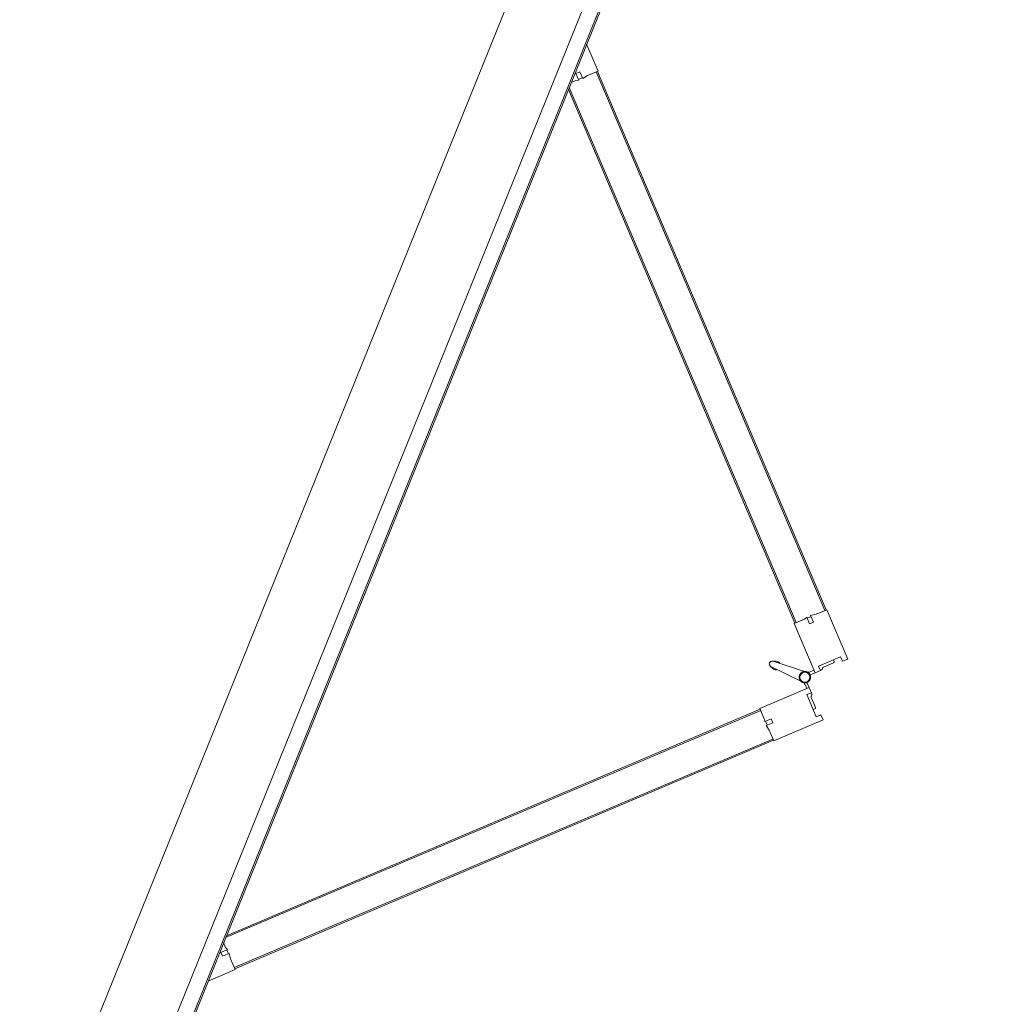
# Model space of a CAD drawing. Header units: millimetres. Extents: x 1512 to 2105, y 794 to 1149.
# Tile 181 of 256: x 1760.53 to 1761.91, y 1098.88 to 1100.27. Entities that reach past the tile are written whole.
import ezdxf

# ---------------------------------------------------------------- set-up
doc = ezdxf.new("R2010")
doc.units = ezdxf.units.MM
doc.layers.add('A-DOOR', color=31, linetype='Continuous', lineweight=9)

# ---------------------------------------------------------------- blocks, each defined once
blk = doc.blocks.new('5-panel_Bi-fold_external_door_10806 - Type 1-V8-اول')
at = {"layer": 'A-DOOR'}
for p, q in [((-0.1205, 0.7449), (-0.1742, 0.6912)), ((-0.1148, 0.7393), (-0.1205, 0.7449)), ((-0.0274, 0.7449), (-0.033, 0.7393)), ((0.0264, 0.6912), (-0.0274, 0.7449)), ((-0.1198, 0.7343), (-0.1148, 0.7393)), ((-0.0957, 0.7103), (-0.1198, 0.7343)), ((-0.1103, 0.7284), (-0.112, 0.7266)), ((-0.1103, 0.7284), (-0.112, 0.7266)), ((-0.1103, 0.7284), (-0.112, 0.7266)), ((-0.097, 0.7173), (-0.1081, 0.7284)), ((-0.0281, 0.7343), (-0.0521, 0.7103)), ((-0.0397, 0.7284), (-0.0508, 0.7173)), ((-0.0358, 0.7266), (-0.0376, 0.7284)), ((-0.0358, 0.7266), (-0.0376, 0.7284)), ((-0.0358, 0.7266), (-0.0376, 0.7284)), ((-0.033, 0.7393), (-0.0281, 0.7343)), ((-0.0908, 0.7153), (-0.0957, 0.7103)), ((-0.0909, 0.7151), (-0.0924, 0.7165)), ((-0.0851, 0.7096), (-0.0908, 0.7153)), ((-0.0571, 0.7153), (-0.0627, 0.7096)), ((-0.0521, 0.7103), (-0.0571, 0.7153)), ((-0.0554, 0.7165), (-0.0569, 0.7151)), ((-0.1389, 0.6558), (-0.0851, 0.7096)), ((-0.0879, 0.7068), (-0.0837, 0.7025)), ((-0.0797, 0.7039), (-0.0853, 0.7094)), ((-0.0625, 0.7094), (-0.0681, 0.7039)), ((-0.0674, 0.7031), (-0.0676, 0.7033)), ((-0.0674, 0.7031), (-0.0676, 0.7033)), ((-0.0674, 0.7031), (-0.0676, 0.7033)), ((-0.0674, 0.7031), (-0.0676, 0.7033)), ((-0.0674, 0.7031), (-0.0676, 0.7033)), ((-0.0674, 0.7031), (-0.0676, 0.7033)), ((-0.0674, 0.7031), (-0.0676, 0.7033)), ((-0.0674, 0.7031), (-0.0676, 0.7033)), ((-0.0674, 0.7031), (-0.0676, 0.7033)), ((-0.0642, 0.7025), (-0.0599, 0.7068)), ((-0.0627, 0.7096), (-0.009, 0.6558)), ((-0.7598, 0.1042), (-0.1735, 0.6905)), ((-0.7584, 0.1027), (-0.1721, 0.6891)), ((-0.1742, 0.6912), (-0.1627, 0.6797)), ((-0.1735, 0.6905), (-0.1721, 0.6891)), ((-0.0812, 0.695), (-0.0779, 0.648)), ((-0.0699, 0.648), (-0.0666, 0.695)), ((0.0148, 0.6797), (0.0264, 0.6912)), ((0.0243, 0.6891), (0.0257, 0.6905)), ((0.0243, 0.6891), (0.6106, 0.1027)), ((0.0257, 0.6905), (0.612, 0.1042)), ((-0.1627, 0.6797), (-0.158, 0.6731)), ((-0.158, 0.6731), (-0.1507, 0.6804)), ((-0.1571, 0.6741), (-0.1528, 0.6698)), ((-0.1464, 0.6762), (-0.1536, 0.6691)), ((-0.1507, 0.6804), (-0.1464, 0.6762)), ((-0.0014, 0.6762), (0.0029, 0.6804)), ((0.0057, 0.6691), (-0.0014, 0.6762)), ((0.0029, 0.6804), (0.0102, 0.6731)), ((0.005, 0.6698), (0.0092, 0.6741)), ((0.0102, 0.6731), (0.0148, 0.6797)), ((-0.7235, 0.0755), (-0.141, 0.658)), ((-0.7207, 0.0755), (-0.1396, 0.6566)), ((-0.1536, 0.6691), (-0.15, 0.667)), ((-0.15, 0.667), (-0.1389, 0.6558)), ((-0.141, 0.658), (-0.1396, 0.6566)), ((-0.009, 0.6558), (0.0022, 0.667)), ((-0.0083, 0.6566), (-0.0069, 0.658)), ((-0.0083, 0.6566), (0.5728, 0.0755)), ((-0.0069, 0.658), (0.5757, 0.0755)), ((0.0022, 0.667), (0.0057, 0.6691)), ((-0.0796, 0.6523), (-0.0777, 0.647)), ((-0.0796, 0.6523), (-0.0779, 0.648)), ((-0.0777, 0.647), (-0.0796, 0.6523)), ((-0.0777, 0.647), (-0.0779, 0.648)), ((-0.0701, 0.647), (-0.0683, 0.6523)), ((-0.0683, 0.6523), (-0.0701, 0.647)), ((-0.0701, 0.647), (-0.07, 0.6474)), ((-0.0683, 0.6523), (-0.0699, 0.648)), ((-0.7605, 0.1049), (-0.7899, 0.0755)), ((-0.749, 0.0933), (-0.7605, 0.1049)), ((-0.7584, 0.1027), (-0.7598, 0.1042)), ((0.6127, 0.1049), (0.6012, 0.0933)), ((0.612, 0.1042), (0.6106, 0.1027)), ((0.6421, 0.0755), (0.6127, 0.1049)), ((-0.7498, 0.0814), (-0.7424, 0.0887)), ((-0.7424, 0.0887), (-0.749, 0.0933)), ((-0.7384, 0.0842), (-0.7455, 0.0771)), ((-0.7391, 0.0835), (-0.7434, 0.0877)), ((-0.7363, 0.0807), (-0.7384, 0.0842)), ((0.5906, 0.0842), (0.5885, 0.0807)), ((0.5977, 0.0771), (0.5906, 0.0842)), ((0.5956, 0.0877), (0.5913, 0.0835)), ((0.6012, 0.0933), (0.5946, 0.0887)), ((0.5946, 0.0887), (0.6019, 0.0814)), ((2.581, 0.0759), (-2.331, 0.0759)), ((2.581, 0.0737), (-2.331, 0.0737)), ((-0.7455, 0.0771), (-0.7498, 0.0814)), ((-0.7311, 0.0755), (-0.7363, 0.0807)), ((0.5885, 0.0807), (0.5833, 0.0755)), ((0.6019, 0.0814), (0.5977, 0.0771)), ((-2.331, 0.0516), (2.581, 0.0516)), ((-2.331, -0.05), (2.581, -0.05))]:
    blk.add_line(p, q, dxfattribs=at)
at = {"layer": 'A-DOOR', "flags": 128}
for points in [[(-0.0739, 0.7063), (-0.0742, 0.7063), (-0.0746, 0.7063), (-0.0749, 0.7063), (-0.0752, 0.7062), (-0.0755, 0.7062), (-0.0758, 0.7061), (-0.0761, 0.706), (-0.0764, 0.7059), (-0.0767, 0.7058), (-0.077, 0.7057), (-0.0773, 0.7056), (-0.0776, 0.7054), (-0.0779, 0.7053), (-0.0782, 0.7051), (-0.0784, 0.7049), (-0.0787, 0.7048), (-0.0789, 0.7046), (-0.0792, 0.7044), (-0.0794, 0.7041), (-0.0797, 0.7039), (-0.0799, 0.7037), (-0.0801, 0.7034), (-0.0803, 0.7032), (-0.0805, 0.7029), (-0.0806, 0.7027), (-0.0808, 0.7024), (-0.081, 0.7021), (-0.0811, 0.7018), (-0.0812, 0.7015), (-0.0814, 0.7012), (-0.0815, 0.7009), (-0.0816, 0.7006), (-0.0817, 0.7003), (-0.0817, 0.7), (-0.0818, 0.6997), (-0.0818, 0.6994), (-0.0819, 0.6991), (-0.0819, 0.6987), (-0.0819, 0.6984), (-0.0819, 0.6981), (-0.0819, 0.6978), (-0.0819, 0.6975), (-0.0818, 0.6972), (-0.0818, 0.6968), (-0.0817, 0.6965), (-0.0816, 0.6962), (-0.0815, 0.6959), (-0.0814, 0.6956), (-0.0813, 0.6953), (-0.0812, 0.695), (-0.0811, 0.6947), (-0.0809, 0.6944), (-0.0807, 0.6942), (-0.0806, 0.6939), (-0.0804, 0.6936), (-0.0802, 0.6934), (-0.08, 0.6931), (-0.0798, 0.6929), (-0.0796, 0.6927), (-0.0793, 0.6924), (-0.0791, 0.6922), (-0.0788, 0.692), (-0.0786, 0.6918), (-0.0783, 0.6917), (-0.078, 0.6915), (-0.0778, 0.6913), (-0.0775, 0.6912), (-0.0772, 0.691)], [(-0.0739, 0.7063), (-0.0742, 0.7063), (-0.0746, 0.7063), (-0.0749, 0.7063), (-0.0752, 0.7062), (-0.0755, 0.7062), (-0.0758, 0.7061), (-0.0761, 0.706), (-0.0764, 0.7059), (-0.0767, 0.7058), (-0.077, 0.7057), (-0.0773, 0.7056), (-0.0776, 0.7054), (-0.0779, 0.7053), (-0.0782, 0.7051), (-0.0784, 0.7049), (-0.0787, 0.7048), (-0.0789, 0.7046), (-0.0792, 0.7044), (-0.0794, 0.7041), (-0.0797, 0.7039), (-0.0799, 0.7037), (-0.0801, 0.7034), (-0.0803, 0.7032), (-0.0805, 0.7029), (-0.0806, 0.7027), (-0.0808, 0.7024), (-0.081, 0.7021), (-0.0811, 0.7018), (-0.0812, 0.7015), (-0.0814, 0.7012), (-0.0815, 0.7009), (-0.0816, 0.7006), (-0.0817, 0.7003), (-0.0817, 0.7), (-0.0818, 0.6997), (-0.0818, 0.6994), (-0.0819, 0.6991), (-0.0819, 0.6987), (-0.0819, 0.6984), (-0.0819, 0.6981), (-0.0819, 0.6978), (-0.0819, 0.6975), (-0.0818, 0.6972), (-0.0818, 0.6968), (-0.0817, 0.6965), (-0.0816, 0.6962), (-0.0815, 0.6959), (-0.0814, 0.6956), (-0.0813, 0.6953), (-0.0812, 0.695), (-0.0811, 0.6947), (-0.0809, 0.6944), (-0.0807, 0.6942), (-0.0806, 0.6939), (-0.0804, 0.6936), (-0.0802, 0.6934), (-0.08, 0.6931), (-0.0798, 0.6929), (-0.0796, 0.6927), (-0.0793, 0.6924), (-0.0791, 0.6922), (-0.0788, 0.692), (-0.0786, 0.6918), (-0.0783, 0.6917), (-0.078, 0.6915), (-0.0778, 0.6913), (-0.0775, 0.6912), (-0.0772, 0.691), (-0.0769, 0.6909), (-0.0766, 0.6908), (-0.0763, 0.6907), (-0.076, 0.6906), (-0.0757, 0.6905), (-0.0754, 0.6905), (-0.075, 0.6904), (-0.0747, 0.6904), (-0.0744, 0.6904), (-0.0741, 0.6903), (-0.0739, 0.6903)], [(-0.0739, 0.7063), (-0.0742, 0.7063), (-0.0746, 0.7063), (-0.0749, 0.7063), (-0.0752, 0.7062), (-0.0755, 0.7062), (-0.0758, 0.7061), (-0.0761, 0.706), (-0.0764, 0.7059), (-0.0767, 0.7058), (-0.077, 0.7057), (-0.0773, 0.7056), (-0.0776, 0.7054), (-0.0779, 0.7053), (-0.0782, 0.7051), (-0.0784, 0.7049), (-0.0787, 0.7048), (-0.0789, 0.7046), (-0.0792, 0.7044), (-0.0794, 0.7041), (-0.0797, 0.7039), (-0.0799, 0.7037), (-0.0801, 0.7034), (-0.0803, 0.7032), (-0.0805, 0.7029), (-0.0806, 0.7027), (-0.0808, 0.7024), (-0.081, 0.7021), (-0.0811, 0.7018), (-0.0812, 0.7015), (-0.0814, 0.7012), (-0.0815, 0.7009), (-0.0816, 0.7006), (-0.0817, 0.7003), (-0.0817, 0.7), (-0.0818, 0.6997), (-0.0818, 0.6994), (-0.0819, 0.6991), (-0.0819, 0.6987), (-0.0819, 0.6984), (-0.0819, 0.6981), (-0.0819, 0.6978), (-0.0819, 0.6975), (-0.0818, 0.6972), (-0.0818, 0.6968), (-0.0817, 0.6965), (-0.0816, 0.6962), (-0.0815, 0.6959), (-0.0814, 0.6956), (-0.0813, 0.6953), (-0.0812, 0.695), (-0.0811, 0.6947), (-0.0809, 0.6944), (-0.0807, 0.6942), (-0.0806, 0.6939), (-0.0804, 0.6936), (-0.0802, 0.6934), (-0.08, 0.6931), (-0.0798, 0.6929), (-0.0796, 0.6927), (-0.0793, 0.6924), (-0.0791, 0.6922), (-0.0788, 0.692), (-0.0786, 0.6918), (-0.0783, 0.6917), (-0.078, 0.6915), (-0.0778, 0.6913), (-0.0775, 0.6912), (-0.0772, 0.691)], [(-0.0739, 0.7063), (-0.0742, 0.7063), (-0.0746, 0.7063), (-0.0749, 0.7063), (-0.0752, 0.7062), (-0.0755, 0.7062), (-0.0758, 0.7061), (-0.0761, 0.706), (-0.0764, 0.7059), (-0.0767, 0.7058), (-0.077, 0.7057), (-0.0773, 0.7056), (-0.0776, 0.7054), (-0.0779, 0.7053), (-0.0782, 0.7051), (-0.0784, 0.7049), (-0.0787, 0.7048), (-0.0789, 0.7046), (-0.0792, 0.7044), (-0.0794, 0.7041), (-0.0797, 0.7039), (-0.0799, 0.7037), (-0.0801, 0.7034), (-0.0803, 0.7032), (-0.0805, 0.7029), (-0.0806, 0.7027), (-0.0808, 0.7024), (-0.081, 0.7021), (-0.0811, 0.7018), (-0.0812, 0.7015), (-0.0814, 0.7012), (-0.0815, 0.7009), (-0.0816, 0.7006), (-0.0817, 0.7003), (-0.0817, 0.7), (-0.0818, 0.6997), (-0.0818, 0.6994), (-0.0819, 0.6991), (-0.0819, 0.6987), (-0.0819, 0.6984), (-0.0819, 0.6981), (-0.0819, 0.6978), (-0.0819, 0.6975), (-0.0818, 0.6972), (-0.0818, 0.6968), (-0.0817, 0.6965), (-0.0816, 0.6962), (-0.0815, 0.6959), (-0.0814, 0.6956), (-0.0813, 0.6953), (-0.0812, 0.695), (-0.0811, 0.6947), (-0.0809, 0.6944), (-0.0807, 0.6942), (-0.0806, 0.6939), (-0.0804, 0.6936), (-0.0802, 0.6934), (-0.08, 0.6931), (-0.0798, 0.6929), (-0.0796, 0.6927), (-0.0793, 0.6924), (-0.0791, 0.6922), (-0.0788, 0.692), (-0.0786, 0.6918), (-0.0783, 0.6917), (-0.078, 0.6915), (-0.0778, 0.6913), (-0.0775, 0.6912), (-0.0772, 0.691)], [(-0.0739, 0.7063), (-0.0742, 0.7063), (-0.0746, 0.7063), (-0.0749, 0.7063), (-0.0752, 0.7062), (-0.0755, 0.7062), (-0.0758, 0.7061), (-0.0761, 0.706), (-0.0764, 0.7059), (-0.0767, 0.7058), (-0.077, 0.7057), (-0.0773, 0.7056), (-0.0776, 0.7054), (-0.0779, 0.7053), (-0.0782, 0.7051), (-0.0784, 0.7049), (-0.0787, 0.7048), (-0.0789, 0.7046), (-0.0792, 0.7044), (-0.0794, 0.7041), (-0.0797, 0.7039), (-0.0799, 0.7037), (-0.0801, 0.7034), (-0.0803, 0.7032), (-0.0805, 0.7029), (-0.0806, 0.7027), (-0.0808, 0.7024), (-0.081, 0.7021), (-0.0811, 0.7018), (-0.0812, 0.7015), (-0.0814, 0.7012), (-0.0815, 0.7009), (-0.0816, 0.7006), (-0.0817, 0.7003), (-0.0817, 0.7), (-0.0818, 0.6997), (-0.0818, 0.6994), (-0.0819, 0.6991), (-0.0819, 0.6987), (-0.0819, 0.6984), (-0.0819, 0.6981), (-0.0819, 0.6978), (-0.0819, 0.6975), (-0.0818, 0.6972), (-0.0818, 0.6968), (-0.0817, 0.6965), (-0.0816, 0.6962), (-0.0815, 0.6959), (-0.0814, 0.6956), (-0.0813, 0.6953), (-0.0812, 0.695), (-0.0811, 0.6947), (-0.0809, 0.6944), (-0.0807, 0.6942), (-0.0806, 0.6939), (-0.0804, 0.6936), (-0.0802, 0.6934), (-0.08, 0.6931), (-0.0798, 0.6929), (-0.0796, 0.6927), (-0.0793, 0.6924), (-0.0791, 0.6922), (-0.0788, 0.692), (-0.0786, 0.6918), (-0.0783, 0.6917), (-0.078, 0.6915), (-0.0778, 0.6913), (-0.0775, 0.6912), (-0.0772, 0.691)], [(-0.0808, 0.7024), (-0.081, 0.7021), (-0.0811, 0.7018), (-0.0812, 0.7015), (-0.0814, 0.7012), (-0.0815, 0.7009), (-0.0816, 0.7006), (-0.0817, 0.7003), (-0.0817, 0.7), (-0.0818, 0.6997), (-0.0818, 0.6994), (-0.0819, 0.6991), (-0.0819, 0.6987), (-0.0819, 0.6984), (-0.0819, 0.6981), (-0.0819, 0.6978), (-0.0819, 0.6975), (-0.0818, 0.6972), (-0.0818, 0.6968), (-0.0817, 0.6965), (-0.0816, 0.6962), (-0.0815, 0.6959), (-0.0814, 0.6956), (-0.0813, 0.6953)], [(-0.081, 0.7021), (-0.0811, 0.7018), (-0.0812, 0.7015), (-0.0814, 0.7012), (-0.0815, 0.7009), (-0.0816, 0.7006), (-0.0817, 0.7003), (-0.0817, 0.7), (-0.0818, 0.6997), (-0.0818, 0.6994), (-0.0819, 0.6991), (-0.0819, 0.6987), (-0.0819, 0.6984), (-0.0819, 0.6981), (-0.0819, 0.6978), (-0.0819, 0.6975), (-0.0818, 0.6972), (-0.0818, 0.6968), (-0.0817, 0.6965), (-0.0816, 0.6962), (-0.0815, 0.6959), (-0.0814, 0.6956), (-0.0813, 0.6953)], [(-0.081, 0.7021), (-0.0811, 0.7018), (-0.0812, 0.7015), (-0.0814, 0.7012), (-0.0815, 0.7009), (-0.0816, 0.7006), (-0.0817, 0.7003), (-0.0817, 0.7), (-0.0818, 0.6997), (-0.0818, 0.6994), (-0.0819, 0.6991), (-0.0819, 0.6987), (-0.0819, 0.6984), (-0.0819, 0.6981), (-0.0819, 0.6978), (-0.0819, 0.6975), (-0.0818, 0.6972), (-0.0818, 0.6968), (-0.0817, 0.6965), (-0.0816, 0.6962), (-0.0815, 0.6959), (-0.0814, 0.6956), (-0.0813, 0.6953)], [(-0.081, 0.7021), (-0.0811, 0.7018), (-0.0812, 0.7015), (-0.0814, 0.7012), (-0.0815, 0.7009), (-0.0816, 0.7006), (-0.0817, 0.7003), (-0.0817, 0.7), (-0.0818, 0.6997), (-0.0818, 0.6994), (-0.0819, 0.6991), (-0.0819, 0.6987), (-0.0819, 0.6984), (-0.0819, 0.6981), (-0.0819, 0.6978), (-0.0819, 0.6975), (-0.0818, 0.6972), (-0.0818, 0.6968), (-0.0817, 0.6965), (-0.0816, 0.6962), (-0.0815, 0.6959), (-0.0814, 0.6956), (-0.0813, 0.6953)], [(-0.081, 0.7021), (-0.0811, 0.7018), (-0.0812, 0.7015), (-0.0814, 0.7012), (-0.0815, 0.7009), (-0.0816, 0.7006), (-0.0817, 0.7003), (-0.0817, 0.7), (-0.0818, 0.6997), (-0.0818, 0.6994), (-0.0819, 0.6991), (-0.0819, 0.6987), (-0.0819, 0.6984), (-0.0819, 0.6981), (-0.0819, 0.6978), (-0.0819, 0.6975), (-0.0818, 0.6972), (-0.0818, 0.6968), (-0.0817, 0.6965), (-0.0816, 0.6962), (-0.0815, 0.6959), (-0.0814, 0.6956), (-0.0813, 0.6953)], [(-0.081, 0.7021), (-0.0811, 0.7018), (-0.0812, 0.7015), (-0.0814, 0.7012), (-0.0815, 0.7009), (-0.0816, 0.7006), (-0.0817, 0.7003), (-0.0817, 0.7), (-0.0818, 0.6997), (-0.0818, 0.6994), (-0.0819, 0.6991), (-0.0819, 0.6987), (-0.0819, 0.6984), (-0.0819, 0.6981), (-0.0819, 0.6978), (-0.0819, 0.6975), (-0.0818, 0.6972), (-0.0818, 0.6968), (-0.0817, 0.6965), (-0.0816, 0.6962), (-0.0815, 0.6959), (-0.0814, 0.6956), (-0.0813, 0.6953)], [(-0.081, 0.7021), (-0.0811, 0.7018), (-0.0812, 0.7015), (-0.0814, 0.7012), (-0.0815, 0.7009), (-0.0816, 0.7006), (-0.0817, 0.7003), (-0.0817, 0.7), (-0.0818, 0.6997), (-0.0818, 0.6994), (-0.0819, 0.6991), (-0.0819, 0.6987), (-0.0819, 0.6984), (-0.0819, 0.6981), (-0.0819, 0.6978), (-0.0819, 0.6975), (-0.0818, 0.6972), (-0.0818, 0.6968), (-0.0817, 0.6965), (-0.0816, 0.6962), (-0.0815, 0.6959), (-0.0814, 0.6956), (-0.0813, 0.6953)], [(-0.081, 0.7021), (-0.0811, 0.7018), (-0.0812, 0.7015), (-0.0814, 0.7012), (-0.0815, 0.7009), (-0.0816, 0.7006), (-0.0817, 0.7003), (-0.0817, 0.7), (-0.0818, 0.6997), (-0.0818, 0.6994), (-0.0819, 0.6991), (-0.0819, 0.6987), (-0.0819, 0.6984), (-0.0819, 0.6981), (-0.0819, 0.6978), (-0.0819, 0.6975), (-0.0818, 0.6972), (-0.0818, 0.6968), (-0.0817, 0.6965), (-0.0816, 0.6962), (-0.0815, 0.6959), (-0.0814, 0.6956), (-0.0813, 0.6953)], [(-0.081, 0.7021), (-0.0811, 0.7018), (-0.0812, 0.7015), (-0.0814, 0.7012), (-0.0815, 0.7009), (-0.0816, 0.7006), (-0.0817, 0.7003), (-0.0817, 0.7), (-0.0818, 0.6997), (-0.0818, 0.6994), (-0.0819, 0.6991), (-0.0819, 0.6987), (-0.0819, 0.6984), (-0.0819, 0.6981), (-0.0819, 0.6978), (-0.0819, 0.6975), (-0.0818, 0.6972), (-0.0818, 0.6968), (-0.0817, 0.6965), (-0.0816, 0.6962), (-0.0815, 0.6959), (-0.0814, 0.6956), (-0.0813, 0.6953)], [(-0.0742, 0.7063), (-0.0746, 0.7063), (-0.0749, 0.7063), (-0.0752, 0.7062), (-0.0755, 0.7062), (-0.0758, 0.7061), (-0.0761, 0.706), (-0.0764, 0.7059), (-0.0767, 0.7058), (-0.077, 0.7057), (-0.0773, 0.7056), (-0.0776, 0.7054), (-0.0779, 0.7053), (-0.0782, 0.7051), (-0.0784, 0.7049), (-0.0787, 0.7048), (-0.0789, 0.7046), (-0.0792, 0.7044), (-0.0794, 0.7041), (-0.0797, 0.7039), (-0.0799, 0.7037), (-0.0801, 0.7034), (-0.0803, 0.7032), (-0.0805, 0.7029)], [(-0.0742, 0.7063), (-0.0746, 0.7063), (-0.0749, 0.7063), (-0.0752, 0.7062), (-0.0755, 0.7062), (-0.0758, 0.7061), (-0.0761, 0.706), (-0.0764, 0.7059), (-0.0767, 0.7058), (-0.077, 0.7057), (-0.0773, 0.7056), (-0.0776, 0.7054), (-0.0779, 0.7053), (-0.0782, 0.7051), (-0.0784, 0.7049), (-0.0787, 0.7048), (-0.0789, 0.7046), (-0.0792, 0.7044), (-0.0794, 0.7041), (-0.0797, 0.7039), (-0.0799, 0.7037), (-0.0801, 0.7034), (-0.0803, 0.7032), (-0.0805, 0.7029)], [(-0.0742, 0.7063), (-0.0746, 0.7063), (-0.0749, 0.7063), (-0.0752, 0.7062), (-0.0755, 0.7062), (-0.0758, 0.7061), (-0.0761, 0.706), (-0.0764, 0.7059), (-0.0767, 0.7058), (-0.077, 0.7057), (-0.0773, 0.7056), (-0.0776, 0.7054), (-0.0779, 0.7053), (-0.0782, 0.7051), (-0.0784, 0.7049), (-0.0787, 0.7048), (-0.0789, 0.7046), (-0.0792, 0.7044), (-0.0794, 0.7041), (-0.0797, 0.7039), (-0.0799, 0.7037), (-0.0801, 0.7034), (-0.0803, 0.7032), (-0.0805, 0.7029)], [(-0.0742, 0.7063), (-0.0746, 0.7063), (-0.0749, 0.7063), (-0.0752, 0.7062), (-0.0755, 0.7062), (-0.0758, 0.7061), (-0.0761, 0.706), (-0.0764, 0.7059), (-0.0767, 0.7058), (-0.077, 0.7057), (-0.0773, 0.7056), (-0.0776, 0.7054), (-0.0779, 0.7053), (-0.0782, 0.7051), (-0.0784, 0.7049), (-0.0787, 0.7048), (-0.0789, 0.7046), (-0.0792, 0.7044), (-0.0794, 0.7041), (-0.0797, 0.7039), (-0.0799, 0.7037), (-0.0801, 0.7034), (-0.0803, 0.7032), (-0.0805, 0.7029)], [(-0.0742, 0.7063), (-0.0746, 0.7063), (-0.0749, 0.7063), (-0.0752, 0.7062), (-0.0755, 0.7062), (-0.0758, 0.7061), (-0.0761, 0.706), (-0.0764, 0.7059), (-0.0767, 0.7058), (-0.077, 0.7057), (-0.0773, 0.7056), (-0.0776, 0.7054), (-0.0779, 0.7053), (-0.0782, 0.7051), (-0.0784, 0.7049), (-0.0787, 0.7048), (-0.0789, 0.7046), (-0.0792, 0.7044), (-0.0794, 0.7041), (-0.0797, 0.7039), (-0.0799, 0.7037), (-0.0801, 0.7034), (-0.0803, 0.7032), (-0.0805, 0.7029)], [(-0.0742, 0.7063), (-0.0746, 0.7063), (-0.0749, 0.7063), (-0.0752, 0.7062), (-0.0755, 0.7062), (-0.0758, 0.7061), (-0.0761, 0.706), (-0.0764, 0.7059), (-0.0767, 0.7058), (-0.077, 0.7057), (-0.0773, 0.7056), (-0.0776, 0.7054), (-0.0779, 0.7053), (-0.0782, 0.7051), (-0.0784, 0.7049), (-0.0787, 0.7048), (-0.0789, 0.7046), (-0.0792, 0.7044), (-0.0794, 0.7041), (-0.0797, 0.7039), (-0.0799, 0.7037), (-0.0801, 0.7034), (-0.0803, 0.7032), (-0.0805, 0.7029)], [(-0.0742, 0.7063), (-0.0746, 0.7063), (-0.0749, 0.7063), (-0.0752, 0.7062), (-0.0755, 0.7062), (-0.0758, 0.7061), (-0.0761, 0.706), (-0.0764, 0.7059), (-0.0767, 0.7058), (-0.077, 0.7057), (-0.0773, 0.7056), (-0.0776, 0.7054), (-0.0779, 0.7053), (-0.0782, 0.7051), (-0.0784, 0.7049), (-0.0787, 0.7048), (-0.0789, 0.7046), (-0.0792, 0.7044), (-0.0794, 0.7041), (-0.0797, 0.7039), (-0.0799, 0.7037), (-0.0801, 0.7034), (-0.0803, 0.7032), (-0.0805, 0.7029)], [(-0.0742, 0.7063), (-0.0746, 0.7063), (-0.0749, 0.7063), (-0.0752, 0.7062), (-0.0755, 0.7062), (-0.0758, 0.7061), (-0.0761, 0.706), (-0.0764, 0.7059), (-0.0767, 0.7058), (-0.077, 0.7057), (-0.0773, 0.7056), (-0.0776, 0.7054), (-0.0779, 0.7053), (-0.0782, 0.7051), (-0.0784, 0.7049), (-0.0787, 0.7048), (-0.0789, 0.7046), (-0.0792, 0.7044), (-0.0794, 0.7041), (-0.0797, 0.7039), (-0.0799, 0.7037), (-0.0801, 0.7034), (-0.0803, 0.7032), (-0.0805, 0.7029)], [(-0.0742, 0.7063), (-0.0746, 0.7063), (-0.0749, 0.7063), (-0.0752, 0.7062), (-0.0755, 0.7062), (-0.0758, 0.7061), (-0.0761, 0.706), (-0.0764, 0.7059), (-0.0767, 0.7058), (-0.077, 0.7057), (-0.0773, 0.7056), (-0.0776, 0.7054), (-0.0779, 0.7053), (-0.0782, 0.7051), (-0.0784, 0.7049), (-0.0787, 0.7048), (-0.0789, 0.7046), (-0.0792, 0.7044), (-0.0794, 0.7041), (-0.0797, 0.7039), (-0.0799, 0.7037), (-0.0801, 0.7034), (-0.0803, 0.7032), (-0.0805, 0.7029)], [(-0.0681, 0.7038), (-0.0683, 0.704), (-0.0685, 0.7042), (-0.0688, 0.7045), (-0.069, 0.7047), (-0.0693, 0.7048), (-0.0695, 0.705), (-0.0698, 0.7052), (-0.0701, 0.7054), (-0.0704, 0.7055), (-0.0706, 0.7056), (-0.0709, 0.7058), (-0.0712, 0.7059), (-0.0715, 0.706), (-0.0718, 0.7061), (-0.0722, 0.7061), (-0.0725, 0.7062), (-0.0728, 0.7063), (-0.0731, 0.7063), (-0.0734, 0.7063), (-0.0737, 0.7063), (-0.0739, 0.7063)], [(-0.0739, 0.6903), (-0.0736, 0.6903), (-0.0733, 0.6904), (-0.073, 0.6904), (-0.0726, 0.6904), (-0.0723, 0.6905), (-0.072, 0.6906), (-0.0717, 0.6907), (-0.0714, 0.6907), (-0.0711, 0.6909), (-0.0708, 0.691), (-0.0705, 0.6911), (-0.0702, 0.6912), (-0.0699, 0.6914), (-0.0697, 0.6916), (-0.0694, 0.6917), (-0.0691, 0.6919), (-0.0689, 0.6921), (-0.0686, 0.6923), (-0.0684, 0.6925), (-0.0682, 0.6928), (-0.068, 0.693), (-0.0677, 0.6932), (-0.0676, 0.6935), (-0.0674, 0.6938), (-0.0672, 0.694), (-0.067, 0.6943), (-0.0669, 0.6946), (-0.0667, 0.6949), (-0.0666, 0.6951), (-0.0665, 0.6954), (-0.0663, 0.6957), (-0.0663, 0.696), (-0.0662, 0.6964), (-0.0661, 0.6967), (-0.066, 0.697), (-0.066, 0.6973), (-0.0659, 0.6976), (-0.0659, 0.6979), (-0.0659, 0.6983), (-0.0659, 0.6986), (-0.0659, 0.6989), (-0.066, 0.6992), (-0.066, 0.6995), (-0.0661, 0.6998), (-0.0661, 0.7002), (-0.0662, 0.7005), (-0.0663, 0.7008), (-0.0664, 0.7011), (-0.0665, 0.7014), (-0.0666, 0.7017), (-0.0668, 0.702), (-0.0669, 0.7022), (-0.0671, 0.7025), (-0.0673, 0.7028), (-0.0674, 0.7031), (-0.0676, 0.7033), (-0.0678, 0.7036), (-0.0681, 0.7038), (-0.0683, 0.704), (-0.0685, 0.7042), (-0.0688, 0.7045), (-0.069, 0.7047), (-0.0693, 0.7048), (-0.0695, 0.705), (-0.0698, 0.7052), (-0.0701, 0.7054), (-0.0704, 0.7055), (-0.0706, 0.7056), (-0.0709, 0.7058), (-0.0712, 0.7059), (-0.0715, 0.706), (-0.0718, 0.7061), (-0.0722, 0.7061), (-0.0725, 0.7062), (-0.0728, 0.7063), (-0.0731, 0.7063), (-0.0734, 0.7063), (-0.0737, 0.7063), (-0.0739, 0.7063)], [(-0.0681, 0.7038), (-0.0683, 0.704), (-0.0685, 0.7042), (-0.0688, 0.7045), (-0.069, 0.7047), (-0.0693, 0.7048), (-0.0695, 0.705), (-0.0698, 0.7052), (-0.0701, 0.7054), (-0.0704, 0.7055), (-0.0706, 0.7056), (-0.0709, 0.7058), (-0.0712, 0.7059), (-0.0715, 0.706), (-0.0718, 0.7061), (-0.0722, 0.7061), (-0.0725, 0.7062), (-0.0728, 0.7063), (-0.0731, 0.7063), (-0.0734, 0.7063), (-0.0737, 0.7063), (-0.0739, 0.7063)], [(-0.0681, 0.7038), (-0.0683, 0.704), (-0.0685, 0.7042), (-0.0688, 0.7045), (-0.069, 0.7047), (-0.0693, 0.7048), (-0.0695, 0.705), (-0.0698, 0.7052), (-0.0701, 0.7054), (-0.0704, 0.7055), (-0.0706, 0.7056), (-0.0709, 0.7058), (-0.0712, 0.7059), (-0.0715, 0.706), (-0.0718, 0.7061), (-0.0722, 0.7061), (-0.0725, 0.7062), (-0.0728, 0.7063), (-0.0731, 0.7063), (-0.0734, 0.7063), (-0.0737, 0.7063), (-0.0739, 0.7063)], [(-0.0681, 0.7038), (-0.0683, 0.704), (-0.0685, 0.7042), (-0.0688, 0.7045), (-0.069, 0.7047), (-0.0693, 0.7048), (-0.0695, 0.705), (-0.0698, 0.7052), (-0.0701, 0.7054), (-0.0704, 0.7055), (-0.0706, 0.7056), (-0.0709, 0.7058), (-0.0712, 0.7059), (-0.0715, 0.706), (-0.0718, 0.7061), (-0.0722, 0.7061), (-0.0725, 0.7062), (-0.0728, 0.7063), (-0.0731, 0.7063), (-0.0734, 0.7063), (-0.0737, 0.7063), (-0.0739, 0.7063)], [(-0.0739, 0.6903), (-0.0736, 0.6903), (-0.0733, 0.6904), (-0.073, 0.6904), (-0.0726, 0.6904), (-0.0723, 0.6905), (-0.072, 0.6906), (-0.0717, 0.6907), (-0.0714, 0.6907), (-0.0711, 0.6909), (-0.0708, 0.691), (-0.0705, 0.6911), (-0.0702, 0.6912), (-0.0699, 0.6914), (-0.0697, 0.6916), (-0.0694, 0.6917), (-0.0691, 0.6919), (-0.0689, 0.6921), (-0.0686, 0.6923), (-0.0684, 0.6925), (-0.0682, 0.6928), (-0.068, 0.693), (-0.0677, 0.6932), (-0.0676, 0.6935), (-0.0674, 0.6938), (-0.0672, 0.694), (-0.067, 0.6943), (-0.0669, 0.6946), (-0.0667, 0.6949), (-0.0666, 0.6951), (-0.0665, 0.6954), (-0.0663, 0.6957), (-0.0663, 0.696), (-0.0662, 0.6964), (-0.0661, 0.6967), (-0.066, 0.697), (-0.066, 0.6973), (-0.0659, 0.6976), (-0.0659, 0.6979), (-0.0659, 0.6983), (-0.0659, 0.6986), (-0.0659, 0.6989), (-0.066, 0.6992), (-0.066, 0.6995), (-0.0661, 0.6998), (-0.0661, 0.7002), (-0.0662, 0.7005), (-0.0663, 0.7008), (-0.0664, 0.7011), (-0.0665, 0.7014), (-0.0666, 0.7017), (-0.0668, 0.702), (-0.0669, 0.7022), (-0.0671, 0.7025), (-0.0673, 0.7028), (-0.0674, 0.7031), (-0.0676, 0.7033)], [(-0.0739, 0.6903), (-0.0736, 0.6903), (-0.0733, 0.6904), (-0.073, 0.6904), (-0.0726, 0.6904), (-0.0723, 0.6905), (-0.072, 0.6906), (-0.0717, 0.6907), (-0.0714, 0.6907), (-0.0711, 0.6909), (-0.0708, 0.691), (-0.0705, 0.6911), (-0.0702, 0.6912), (-0.0699, 0.6914), (-0.0697, 0.6916), (-0.0694, 0.6917), (-0.0691, 0.6919), (-0.0689, 0.6921), (-0.0686, 0.6923), (-0.0684, 0.6925), (-0.0682, 0.6928), (-0.068, 0.693), (-0.0677, 0.6932), (-0.0676, 0.6935), (-0.0674, 0.6938), (-0.0672, 0.694), (-0.067, 0.6943), (-0.0669, 0.6946), (-0.0667, 0.6949), (-0.0666, 0.6951), (-0.0665, 0.6954), (-0.0663, 0.6957), (-0.0663, 0.696), (-0.0662, 0.6964), (-0.0661, 0.6967), (-0.066, 0.697), (-0.066, 0.6973), (-0.0659, 0.6976), (-0.0659, 0.6979), (-0.0659, 0.6983), (-0.0659, 0.6986), (-0.0659, 0.6989), (-0.066, 0.6992), (-0.066, 0.6995), (-0.0661, 0.6998), (-0.0661, 0.7002), (-0.0662, 0.7005), (-0.0663, 0.7008), (-0.0664, 0.7011), (-0.0665, 0.7014), (-0.0666, 0.7017), (-0.0668, 0.702), (-0.0669, 0.7022), (-0.0671, 0.7025), (-0.0673, 0.7028), (-0.0674, 0.7031), (-0.0676, 0.7033)], [(-0.0739, 0.6903), (-0.0736, 0.6903), (-0.0733, 0.6904), (-0.073, 0.6904), (-0.0726, 0.6904), (-0.0723, 0.6905), (-0.072, 0.6906), (-0.0717, 0.6907), (-0.0714, 0.6907), (-0.0711, 0.6909), (-0.0708, 0.691), (-0.0705, 0.6911), (-0.0702, 0.6912), (-0.0699, 0.6914), (-0.0697, 0.6916), (-0.0694, 0.6917), (-0.0691, 0.6919), (-0.0689, 0.6921), (-0.0686, 0.6923), (-0.0684, 0.6925), (-0.0682, 0.6928), (-0.068, 0.693), (-0.0677, 0.6932), (-0.0676, 0.6935), (-0.0674, 0.6938), (-0.0672, 0.694), (-0.067, 0.6943), (-0.0669, 0.6946), (-0.0667, 0.6949), (-0.0666, 0.6951), (-0.0665, 0.6954), (-0.0663, 0.6957), (-0.0663, 0.696), (-0.0662, 0.6964), (-0.0661, 0.6967), (-0.066, 0.697), (-0.066, 0.6973), (-0.0659, 0.6976), (-0.0659, 0.6979), (-0.0659, 0.6983), (-0.0659, 0.6986), (-0.0659, 0.6989), (-0.066, 0.6992), (-0.066, 0.6995), (-0.0661, 0.6998), (-0.0661, 0.7002), (-0.0662, 0.7005), (-0.0663, 0.7008), (-0.0664, 0.7011), (-0.0665, 0.7014), (-0.0666, 0.7017), (-0.0668, 0.702), (-0.0669, 0.7022), (-0.0671, 0.7025), (-0.0673, 0.7028), (-0.0674, 0.7031), (-0.0676, 0.7033)], [(-0.0739, 0.6903), (-0.0736, 0.6903), (-0.0733, 0.6904), (-0.073, 0.6904), (-0.0726, 0.6904), (-0.0723, 0.6905), (-0.072, 0.6906), (-0.0717, 0.6907), (-0.0714, 0.6907), (-0.0711, 0.6909), (-0.0708, 0.691), (-0.0705, 0.6911), (-0.0702, 0.6912), (-0.0699, 0.6914), (-0.0697, 0.6916), (-0.0694, 0.6917), (-0.0691, 0.6919), (-0.0689, 0.6921), (-0.0686, 0.6923), (-0.0684, 0.6925), (-0.0682, 0.6928), (-0.068, 0.693), (-0.0677, 0.6932), (-0.0676, 0.6935), (-0.0674, 0.6938), (-0.0672, 0.694), (-0.067, 0.6943), (-0.0669, 0.6946), (-0.0667, 0.6949), (-0.0666, 0.6951), (-0.0665, 0.6954), (-0.0663, 0.6957), (-0.0663, 0.696), (-0.0662, 0.6964), (-0.0661, 0.6967), (-0.066, 0.697), (-0.066, 0.6973), (-0.0659, 0.6976), (-0.0659, 0.6979), (-0.0659, 0.6983), (-0.0659, 0.6986), (-0.0659, 0.6989), (-0.066, 0.6992), (-0.066, 0.6995), (-0.0661, 0.6998), (-0.0661, 0.7002), (-0.0662, 0.7005), (-0.0663, 0.7008), (-0.0664, 0.7011), (-0.0665, 0.7014), (-0.0666, 0.7017), (-0.0668, 0.702), (-0.0669, 0.7022), (-0.0671, 0.7025), (-0.0673, 0.7028), (-0.0674, 0.7031), (-0.0676, 0.7033)], [(-0.0709, 0.7058), (-0.0712, 0.7059), (-0.0715, 0.706), (-0.0718, 0.7061), (-0.0722, 0.7061), (-0.0725, 0.7062), (-0.0728, 0.7063), (-0.0731, 0.7063), (-0.0734, 0.7063)], [(-0.0709, 0.7058), (-0.0712, 0.7059), (-0.0715, 0.706), (-0.0718, 0.7061), (-0.0722, 0.7061), (-0.0725, 0.7062), (-0.0728, 0.7063), (-0.0731, 0.7063), (-0.0734, 0.7063)], [(-0.0709, 0.7058), (-0.0712, 0.7059), (-0.0715, 0.706), (-0.0718, 0.7061), (-0.0722, 0.7061), (-0.0725, 0.7062), (-0.0728, 0.7063), (-0.0731, 0.7063), (-0.0734, 0.7063)], [(-0.0709, 0.7058), (-0.0712, 0.7059), (-0.0715, 0.706), (-0.0718, 0.7061), (-0.0722, 0.7061), (-0.0725, 0.7062), (-0.0728, 0.7063), (-0.0731, 0.7063), (-0.0734, 0.7063)], [(-0.0709, 0.7058), (-0.0712, 0.7059), (-0.0715, 0.706), (-0.0718, 0.7061), (-0.0722, 0.7061), (-0.0725, 0.7062), (-0.0728, 0.7063), (-0.0731, 0.7063), (-0.0734, 0.7063)], [(-0.0709, 0.7058), (-0.0712, 0.7059), (-0.0715, 0.706), (-0.0718, 0.7061), (-0.0722, 0.7061), (-0.0725, 0.7062), (-0.0728, 0.7063), (-0.0731, 0.7063), (-0.0734, 0.7063)], [(-0.0709, 0.7058), (-0.0712, 0.7059), (-0.0715, 0.706), (-0.0718, 0.7061), (-0.0722, 0.7061), (-0.0725, 0.7062), (-0.0728, 0.7063), (-0.0731, 0.7063), (-0.0734, 0.7063)], [(-0.0709, 0.7058), (-0.0712, 0.7059), (-0.0715, 0.706), (-0.0718, 0.7061), (-0.0722, 0.7061), (-0.0725, 0.7062), (-0.0728, 0.7063), (-0.0731, 0.7063), (-0.0734, 0.7063)], [(-0.0709, 0.7058), (-0.0712, 0.7059), (-0.0715, 0.706), (-0.0718, 0.7061), (-0.0722, 0.7061), (-0.0725, 0.7062), (-0.0728, 0.7063), (-0.0731, 0.7063), (-0.0734, 0.7063)], [(-0.0681, 0.7038), (-0.0683, 0.704), (-0.0685, 0.7042), (-0.0688, 0.7045), (-0.069, 0.7047), (-0.0693, 0.7048), (-0.0695, 0.705), (-0.0698, 0.7052), (-0.0701, 0.7054), (-0.0704, 0.7055), (-0.0706, 0.7056)], [(-0.0681, 0.7038), (-0.0683, 0.704), (-0.0685, 0.7042), (-0.0688, 0.7045), (-0.069, 0.7047), (-0.0693, 0.7048), (-0.0695, 0.705), (-0.0698, 0.7052), (-0.0701, 0.7054), (-0.0704, 0.7055), (-0.0706, 0.7056)], [(-0.0681, 0.7038), (-0.0683, 0.704), (-0.0685, 0.7042), (-0.0688, 0.7045), (-0.069, 0.7047), (-0.0693, 0.7048), (-0.0695, 0.705), (-0.0698, 0.7052), (-0.0701, 0.7054), (-0.0704, 0.7055), (-0.0706, 0.7056)], [(-0.0681, 0.7038), (-0.0683, 0.704), (-0.0685, 0.7042), (-0.0688, 0.7045), (-0.069, 0.7047), (-0.0693, 0.7048), (-0.0695, 0.705), (-0.0698, 0.7052), (-0.0701, 0.7054), (-0.0704, 0.7055), (-0.0706, 0.7056)], [(-0.0681, 0.7038), (-0.0683, 0.704), (-0.0685, 0.7042), (-0.0688, 0.7045), (-0.069, 0.7047), (-0.0693, 0.7048), (-0.0695, 0.705), (-0.0698, 0.7052), (-0.0701, 0.7054), (-0.0704, 0.7055), (-0.0706, 0.7056)], [(-0.0681, 0.7038), (-0.0683, 0.704), (-0.0685, 0.7042), (-0.0688, 0.7045), (-0.069, 0.7047), (-0.0693, 0.7048), (-0.0695, 0.705), (-0.0698, 0.7052), (-0.0701, 0.7054), (-0.0704, 0.7055), (-0.0706, 0.7056)], [(-0.0681, 0.7038), (-0.0683, 0.704), (-0.0685, 0.7042), (-0.0688, 0.7045), (-0.069, 0.7047), (-0.0693, 0.7048), (-0.0695, 0.705), (-0.0698, 0.7052), (-0.0701, 0.7054), (-0.0704, 0.7055), (-0.0706, 0.7056)], [(-0.0681, 0.7038), (-0.0683, 0.704), (-0.0685, 0.7042), (-0.0688, 0.7045), (-0.069, 0.7047), (-0.0693, 0.7048), (-0.0695, 0.705), (-0.0698, 0.7052), (-0.0701, 0.7054), (-0.0704, 0.7055), (-0.0706, 0.7056)], [(-0.0681, 0.7038), (-0.0683, 0.704), (-0.0685, 0.7042), (-0.0688, 0.7045), (-0.069, 0.7047), (-0.0693, 0.7048), (-0.0695, 0.705), (-0.0698, 0.7052), (-0.0701, 0.7054), (-0.0704, 0.7055), (-0.0706, 0.7056)], [(-0.0665, 0.6954), (-0.0663, 0.6957), (-0.0663, 0.696), (-0.0662, 0.6964), (-0.0661, 0.6967), (-0.066, 0.697), (-0.066, 0.6973), (-0.0659, 0.6976), (-0.0659, 0.6979), (-0.0659, 0.6983), (-0.0659, 0.6986), (-0.0659, 0.6989), (-0.066, 0.6992), (-0.066, 0.6995), (-0.0661, 0.6998), (-0.0661, 0.7002), (-0.0662, 0.7005), (-0.0663, 0.7008), (-0.0664, 0.7011), (-0.0665, 0.7014), (-0.0666, 0.7017), (-0.0668, 0.702), (-0.0669, 0.7022)], [(-0.0665, 0.6954), (-0.0663, 0.6957), (-0.0663, 0.696), (-0.0662, 0.6964), (-0.0661, 0.6967), (-0.066, 0.697), (-0.066, 0.6973), (-0.0659, 0.6976), (-0.0659, 0.6979), (-0.0659, 0.6983), (-0.0659, 0.6986), (-0.0659, 0.6989), (-0.066, 0.6992), (-0.066, 0.6995), (-0.0661, 0.6998), (-0.0661, 0.7002), (-0.0662, 0.7005), (-0.0663, 0.7008), (-0.0664, 0.7011), (-0.0665, 0.7014), (-0.0666, 0.7017), (-0.0668, 0.702)], [(-0.0665, 0.6954), (-0.0663, 0.6957), (-0.0663, 0.696), (-0.0662, 0.6964), (-0.0661, 0.6967), (-0.066, 0.697), (-0.066, 0.6973), (-0.0659, 0.6976), (-0.0659, 0.6979), (-0.0659, 0.6983), (-0.0659, 0.6986), (-0.0659, 0.6989), (-0.066, 0.6992), (-0.066, 0.6995), (-0.0661, 0.6998), (-0.0661, 0.7002), (-0.0662, 0.7005), (-0.0663, 0.7008), (-0.0664, 0.7011), (-0.0665, 0.7014), (-0.0666, 0.7017), (-0.0668, 0.702)], [(-0.0665, 0.6954), (-0.0663, 0.6957), (-0.0663, 0.696), (-0.0662, 0.6964), (-0.0661, 0.6967), (-0.066, 0.697), (-0.066, 0.6973), (-0.0659, 0.6976), (-0.0659, 0.6979), (-0.0659, 0.6983), (-0.0659, 0.6986), (-0.0659, 0.6989), (-0.066, 0.6992), (-0.066, 0.6995), (-0.0661, 0.6998), (-0.0661, 0.7002), (-0.0662, 0.7005), (-0.0663, 0.7008), (-0.0664, 0.7011), (-0.0665, 0.7014), (-0.0666, 0.7017), (-0.0668, 0.702)], [(-0.0665, 0.6954), (-0.0663, 0.6957), (-0.0663, 0.696), (-0.0662, 0.6964), (-0.0661, 0.6967), (-0.066, 0.697), (-0.066, 0.6973), (-0.0659, 0.6976), (-0.0659, 0.6979), (-0.0659, 0.6983), (-0.0659, 0.6986), (-0.0659, 0.6989), (-0.066, 0.6992), (-0.066, 0.6995), (-0.0661, 0.6998), (-0.0661, 0.7002), (-0.0662, 0.7005), (-0.0663, 0.7008), (-0.0664, 0.7011), (-0.0665, 0.7014), (-0.0666, 0.7017), (-0.0668, 0.702)], [(-0.0665, 0.6954), (-0.0663, 0.6957), (-0.0663, 0.696), (-0.0662, 0.6964), (-0.0661, 0.6967), (-0.066, 0.697), (-0.066, 0.6973), (-0.0659, 0.6976), (-0.0659, 0.6979), (-0.0659, 0.6983), (-0.0659, 0.6986), (-0.0659, 0.6989), (-0.066, 0.6992), (-0.066, 0.6995), (-0.0661, 0.6998), (-0.0661, 0.7002), (-0.0662, 0.7005), (-0.0663, 0.7008), (-0.0664, 0.7011), (-0.0665, 0.7014), (-0.0666, 0.7017), (-0.0668, 0.702)], [(-0.0665, 0.6954), (-0.0663, 0.6957), (-0.0663, 0.696), (-0.0662, 0.6964), (-0.0661, 0.6967), (-0.066, 0.697), (-0.066, 0.6973), (-0.0659, 0.6976), (-0.0659, 0.6979), (-0.0659, 0.6983), (-0.0659, 0.6986), (-0.0659, 0.6989), (-0.066, 0.6992), (-0.066, 0.6995), (-0.0661, 0.6998), (-0.0661, 0.7002), (-0.0662, 0.7005), (-0.0663, 0.7008), (-0.0664, 0.7011), (-0.0665, 0.7014), (-0.0666, 0.7017), (-0.0668, 0.702)], [(-0.0665, 0.6954), (-0.0663, 0.6957), (-0.0663, 0.696), (-0.0662, 0.6964), (-0.0661, 0.6967), (-0.066, 0.697), (-0.066, 0.6973), (-0.0659, 0.6976), (-0.0659, 0.6979), (-0.0659, 0.6983), (-0.0659, 0.6986), (-0.0659, 0.6989), (-0.066, 0.6992), (-0.066, 0.6995), (-0.0661, 0.6998), (-0.0661, 0.7002), (-0.0662, 0.7005), (-0.0663, 0.7008), (-0.0664, 0.7011), (-0.0665, 0.7014), (-0.0666, 0.7017), (-0.0668, 0.702)], [(-0.0665, 0.6954), (-0.0663, 0.6957), (-0.0663, 0.696), (-0.0662, 0.6964), (-0.0661, 0.6967), (-0.066, 0.697), (-0.066, 0.6973), (-0.0659, 0.6976), (-0.0659, 0.6979), (-0.0659, 0.6983), (-0.0659, 0.6986), (-0.0659, 0.6989), (-0.066, 0.6992), (-0.066, 0.6995), (-0.0661, 0.6998), (-0.0661, 0.7002), (-0.0662, 0.7005), (-0.0663, 0.7008), (-0.0664, 0.7011), (-0.0665, 0.7014), (-0.0666, 0.7017), (-0.0668, 0.702)], [(-0.0769, 0.6909), (-0.0766, 0.6908), (-0.0763, 0.6907), (-0.076, 0.6906), (-0.0757, 0.6905), (-0.0754, 0.6905), (-0.075, 0.6904), (-0.0747, 0.6904), (-0.0744, 0.6904), (-0.0741, 0.6903), (-0.0739, 0.6903)], [(-0.0769, 0.6909), (-0.0766, 0.6908), (-0.0763, 0.6907), (-0.076, 0.6906), (-0.0757, 0.6905), (-0.0754, 0.6905), (-0.075, 0.6904), (-0.0747, 0.6904), (-0.0744, 0.6904), (-0.0741, 0.6903), (-0.0739, 0.6903)], [(-0.0769, 0.6909), (-0.0766, 0.6908), (-0.0763, 0.6907), (-0.076, 0.6906), (-0.0757, 0.6905), (-0.0754, 0.6905), (-0.075, 0.6904), (-0.0747, 0.6904), (-0.0744, 0.6904), (-0.0741, 0.6903), (-0.0739, 0.6903)], [(-0.0769, 0.6909), (-0.0766, 0.6908), (-0.0763, 0.6907), (-0.076, 0.6906), (-0.0757, 0.6905), (-0.0754, 0.6905), (-0.075, 0.6904), (-0.0747, 0.6904), (-0.0744, 0.6904), (-0.0741, 0.6903), (-0.0739, 0.6903)]]:
    blk.add_lwpolyline(points, dxfattribs=at)
at = {"layer": 'A-DOOR'}
for centre, radius, start, end in [((-0.1092, 0.7273), 0.0015, 45, 135), ((-0.1092, 0.7273), 0.0015, 45, 135), ((-0.1092, 0.7273), 0.0015, 45, 135), ((-0.0386, 0.7273), 0.0015, 45, 135), ((-0.0386, 0.7273), 0.0015, 45, 135), ((-0.0386, 0.7273), 0.0015, 45, 135), ((-0.0956, 0.7187), 0.002, 225, 296.79), ((-0.0956, 0.7187), 0.002, 225, 268.074), ((-0.0956, 0.7187), 0.002, 225, 268.074), ((-0.0938, 0.7151), 0.002, 45, 116.79), ((-0.054, 0.7151), 0.002, 63.21, 135), ((-0.054, 0.7151), 0.002, 91.926, 135), ((-0.054, 0.7151), 0.002, 91.926, 135), ((-0.0522, 0.7187), 0.002, 243.21, 315), ((-0.0522, 0.7187), 0.002, 243.21, 300.642), ((-0.0522, 0.7187), 0.002, 243.21, 300.642), ((-0.0957, 0.7117), 0.001, 240, 285), ((-0.0957, 0.7117), 0.001, 240, 285), ((-0.0957, 0.7117), 0.001, 240, 285), ((-0.0879, 0.6982), 0.00601, 0.5847, 45), ((-0.0879, 0.6982), 0.00601, 0.5847, 45), ((-0.0879, 0.6982), 0.00601, 0.5847, 45), ((-0.0739, 0.6983), 0.00801, 117.8469, 204.3781), ((-0.0739, 0.6983), 0.008, 118.4089, 241.5911), ((-0.0739, 0.6984), 0.00801, 136.7908, 180.5847), ((-0.0739, 0.6984), 0.00801, 136.7908, 180.5847), ((-0.0739, 0.6984), 0.00801, 136.7908, 180.5847), ((-0.0739, 0.6983), 0.008, 150, 167.5738), ((-0.0739, 0.6983), 0.007, 90, 270), ((-0.0739, 0.6983), 0.007, 150, 210), ((-0.0739, 0.6983), 0.007, 150, 210), ((-0.0739, 0.6983), 0.007, 150, 210), ((-0.0739, 0.6983), 0.007, 150, 210), ((-0.0739, 0.6983), 0.00801, 73.9595, 106.0405), ((-0.0739, 0.6983), 0.008, 90, 105.2946), ((-0.0739, 0.6983), 0.008, 74.7054, 90), ((-0.0739, 0.6983), 0.007, 270, 90), ((-0.0739, 0.6983), 0.00801, 335.6219, 62.1531), ((-0.0739, 0.6983), 0.008, 298.4089, 61.5911), ((-0.0739, 0.6984), 0.00801, 359.4153, 43.2092), ((-0.0739, 0.6984), 0.00801, 359.4153, 43.2092), ((-0.0739, 0.6984), 0.00801, 359.4153, 43.2092), ((-0.0739, 0.6983), 0.007, 330, 30), ((-0.0739, 0.6983), 0.007, 330, 30), ((-0.0739, 0.6983), 0.007, 330, 30), ((-0.0739, 0.6983), 0.007, 330, 30), ((-0.0739, 0.6983), 0.008, 12.4262, 30), ((-0.0599, 0.6982), 0.00601, 135, 179.4153), ((-0.0599, 0.6982), 0.00601, 135, 179.4153), ((-0.0599, 0.6982), 0.00601, 135, 179.4153), ((-0.0521, 0.7117), 0.001, 255, 300), ((-0.0521, 0.7117), 0.001, 255, 300), ((-0.0521, 0.7117), 0.001, 255, 300), ((-0.0739, 0.6983), 0.008, 254.7054, 270), ((-0.0739, 0.6983), 0.008, 270, 285.2946), ((-0.0739, 0.6543), 0.00601, 141.4622, 199.4712), ((-0.0739, 0.6543), 0.00601, 141.4622, 199.4712), ((-0.0739, 0.6543), 0.00601, 340.5288, 38.5378), ((-0.0739, 0.6543), 0.00601, 340.5288, 38.5378), ((-0.0739, 0.6483), 0.004, 184.014, 355.986), ((-0.0739, 0.6483), 0.004, 199.4712, 340.5288), ((-0.0739, 0.6483), 0.004, 199.4712, 340.5288)]:
    blk.add_arc(centre, radius, start, end, dxfattribs=at)

msp = doc.modelspace()

# ---------------------------------------------------------------- block references
at = {"layer": 'A-DOOR', "rotation": 247.9999999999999}
msp.add_blockref('5-panel_Bi-fold_external_door_10806 - Type 1-V8-اول', (1760.9655, 1099.5337), dxfattribs=at)

doc.saveas('drawing.dxf')
